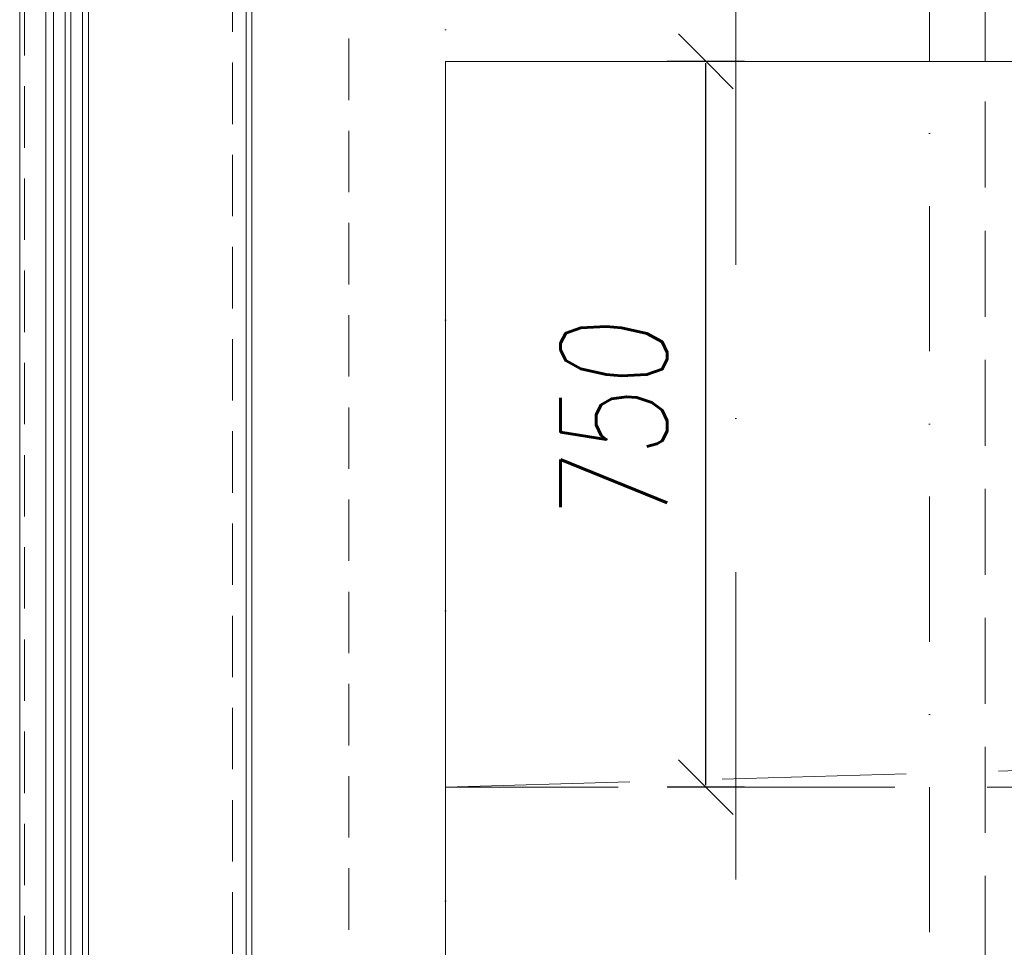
# Model space of a CAD drawing. Header units: millimetres. Extents: x 144573 to 336993, y 74252 to 247042.
# Tile 176 of 256: x 146721 to 147739, y 196940 to 197898. Entities that reach past the tile are written whole.
import ezdxf

# ---------------------------------------------------------------- set-up
doc = ezdxf.new("R2010")
doc.units = ezdxf.units.MM
for name, pattern in [('CK_Čerchovaná 50', [6, 3, -1.5, 0, -1.5]), ('ČERCHOVANÁ', [25.4, 12.7, -6.35, 0, -6.35]), ('ČÁRKOVANÁ', [19.05, 12.7, -6.35])]:
    doc.linetypes.add(name, pattern=pattern)
doc.layers.get('Defpoints').update_dxf_attribs({"color": 255, "lineweight": 0})
for name, color, linetype, lineweight in [('FASÁDA DETAILNÍ', 255, 'Continuous', 0), ('NOVA', 255, 'Continuous', 0), ('OSY', 255, 'Continuous', 0), ('TENKA', 255, 'Continuous', 0)]:
    doc.layers.add(name, color=color, linetype=linetype, lineweight=lineweight)
doc.styles.add('CS-ROMANS', font='romans.shx', dxfattribs={"width": 0.75, "oblique": 5})
doc.dimstyles.new('A_KÓTA_50', dxfattribs={"dimtxt": 110, "dimasz": 2, "dimexe": 100, "dimexo": 1500, "dimgap": 40, "dimtad": 1, "dimrnd": 1, "dimdsep": 46, "dimtxsty": 'CS-ROMANS', "dimblk": 'KOT_CARA20', "dimcen": 45, "dimse1": 1, "dimse2": 1, "dimclrd": 256, "dimclre": 256, "dimclrt": 256, "dimadec": 0, "dimazin": 0, "dimtfac": 1, "dimtix": 1, "dimtmove": 2, "dimatfit": 3, "dimldrblk": 'OBLIQUE', "dimfxl": 0, "dimtolj": 1, "dimarcsym": 0})

# ---------------------------------------------------------------- blocks, each defined once
blk = doc.blocks.new('KOT_CARA20')
for p, q in [((0, 20), (0, -20)), ((0, 0), (14.14, 14.14)), ((0, 0), (-14.14, -14.14))]:
    blk.add_line(p, q)
blk = doc.blocks.new('*D1184')
at = {"lineweight": -2, "transparency": 16777216}
blk.add_line((147430.4, 197107.3), (147430.4, 197853.3), dxfattribs=at)
at = {"layer": 'Defpoints', "color": 0, "transparency": 16777216}
for p in [(147113.7, 197855.3), (147430.4, 197855.3), (147113.7, 197105.3)]:
    blk.add_point(p, dxfattribs=at)
at = {"lineweight": -2, "transparency": 16777216, "xscale": 2, "yscale": 2, "zscale": 2}
for p, rotation in [((147430.4, 197855.3), 90), ((147430.4, 197105.3), 270)]:
    blk.add_blockref('KOT_CARA20', p, dxfattribs=dict(at, rotation=rotation))
at = {"transparency": 16777216, "insert": (147335.4, 197480.3), "char_height": 110, "attachment_point": 5, "rotation": 90, "style": 'CS-ROMANS'}
blk.add_mtext('\\A1;750', dxfattribs=at)
blk = doc.blocks.new('_OBLIQUE')
at = {"color": 0, "linetype": 'ByBlock', "ltscale": 15}
blk.add_line((-0.5, -0.5), (0.5, 0.5), dxfattribs=at)

msp = doc.modelspace()

# ---------------------------------------------------------------- linework, layer by layer
at = {"layer": 'FASÁDA DETAILNÍ'}
for p, q in [((146748.479, 196300.759), (146748.479, 198268.259)), ((146756.479, 198250.259), (146756.479, 196300.759)), ((146768.479, 196300.759), (146768.479, 198236.259)), ((146774.479, 198236.259), (146774.479, 196300.759)), ((146786.479, 196300.759), (146786.479, 198218.259)), ((146792.479, 198218.259), (146792.479, 196300.759))]:
    msp.add_line(p, q, dxfattribs=at)
for points in [[(173301.48, 174615.259), (146721.48, 174615.259), (146721.48, 198295.259), (173301.48, 198295.259)], [(173061.48, 174855.259), (146961.48, 174855.259), (146961.48, 198055.259), (173061.48, 198055.259)]]:
    msp.add_lwpolyline(points, close=True, dxfattribs=at)
at = {"layer": 'FASÁDA DETAILNÍ', "linetype": 'ČÁRKOVANÁ', "ltscale": 5}
for points in [[(173296.48, 174620.259), (146726.48, 174620.259), (146726.48, 198290.259), (173296.48, 198290.259)], [(173081.48, 174835.259), (146941.48, 174835.259), (146941.48, 198075.259), (173081.48, 198075.259)], [(172961.48, 174955.259), (147061.48, 174955.259), (147061.48, 197955.259), (172961.48, 197955.259)]]:
    msp.add_lwpolyline(points, close=True, dxfattribs=at)
at = {"layer": 'FASÁDA DETAILNÍ'}
msp.add_lwpolyline([(146955.48, 195861.759), (146955.48, 198181.259)], dxfattribs=at)
at = {"layer": 'NOVA', "ltscale": 5}
for p, q in [((147718.98, 197855.259), (147718.98, 198175.259)), ((147161.48, 197855.259), (147718.98, 197855.259)), ((147161.48, 197855.259), (147661.48, 197855.259)), ((147161.48, 191512.759), (147161.48, 197855.259))]:
    msp.add_line(p, q, dxfattribs=at)
at = {"layer": 'NOVA'}
for p, q in [((147161.48, 197855.259), (147661.48, 197855.259)), ((147161.48, 191512.759), (147161.48, 197855.259))]:
    msp.add_line(p, q, dxfattribs=at)
at = {"layer": 'NOVA', "linetype": 'ČÁRKOVANÁ', "ltscale": 15}
for p, q in [((147161.48, 197105.259), (172861.48, 197855.259)), ((147911.48, 197105.259), (147161.48, 197105.259))]:
    msp.add_line(p, q, dxfattribs=at)
at = {"layer": 'OSY', "linetype": 'ČERCHOVANÁ', "ltscale": 25}
msp.add_line((147461.48, 199232.667), (147461.48, 174158.02), dxfattribs=at)
at = {"layer": 'TENKA', "ltscale": 20}
for p, q in [((147718.98, 197855.259), (147718.98, 198175.259)), ((147161.48, 193692.759), (147161.48, 197855.259)), ((147161.48, 197855.259), (147718.98, 197855.259))]:
    msp.add_line(p, q, dxfattribs=at)
at = {"layer": 'TENKA', "linetype": 'CK_Čerchovaná 50', "ltscale": 50}
for p, q in [((147161.48, 174855.259), (147161.48, 198055.259)), ((147661.48, 196355.259), (147661.48, 198055.259))]:
    msp.add_line(p, q, dxfattribs=at)
at = {"layer": 'TENKA', "linetype": 'ČÁRKOVANÁ', "ltscale": 7}
msp.add_lwpolyline([(147718.98, 197855.259), (172861.48, 197855.259), (172861.48, 175055.259), (147718.98, 175055.259)], close=True, dxfattribs=at)

# ---------------------------------------------------------------- dimensions: what is measured, and where the dimension line sits
dim = msp.add_linear_dim(base=(147430.39, 197855.259), p1=(147113.703, 197105.259), p2=(147113.703, 197855.259), angle=90, dimstyle='A_KÓTA_50')
dim.commit()
dim.dimension.update_dxf_attribs({"geometry": '*D1184', "text_midpoint": (147335.39, 197480.259)})

doc.saveas('drawing.dxf')
